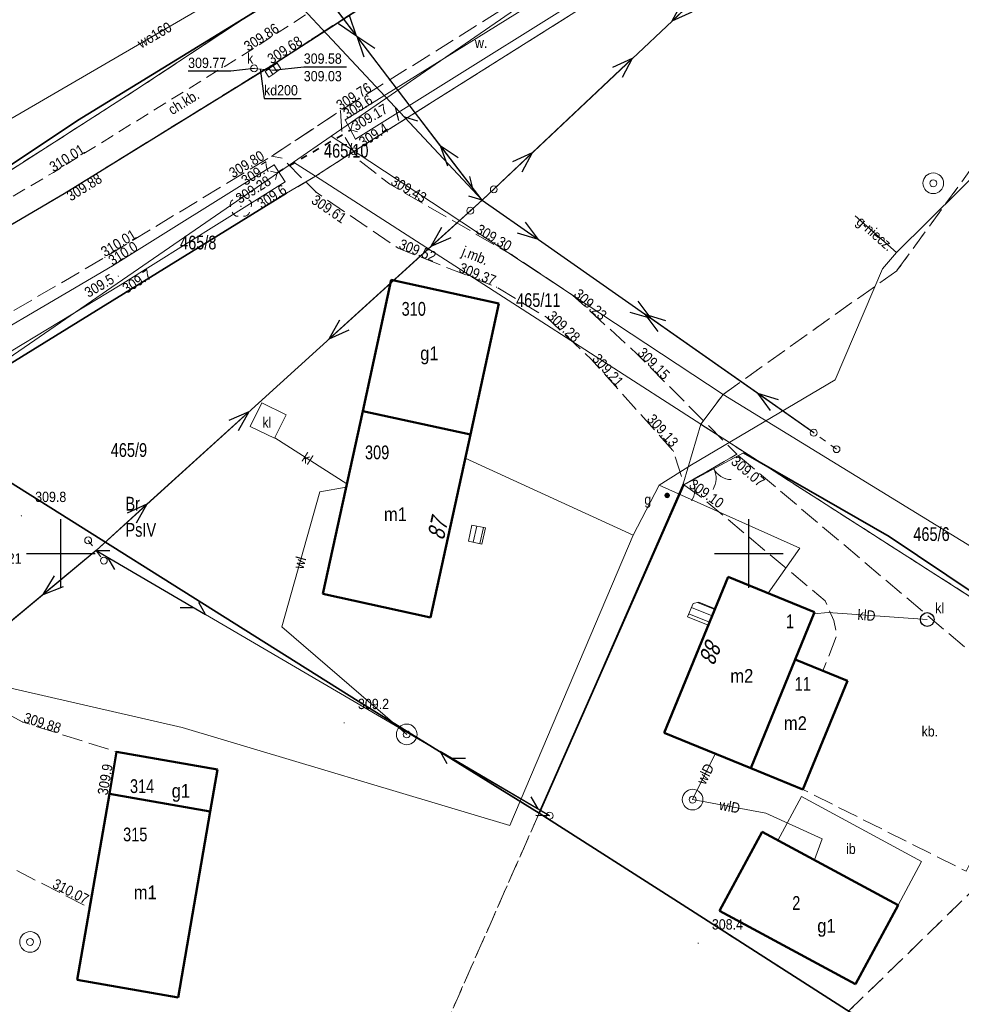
# Model space of a CAD drawing. Header units: metres. Extents: x 7523615 to 7533948, y 5492686 to 5502120.
# Tile 231 of 256: x 7531597 to 7531665, y 5497367 to 5497439. Entities that reach past the tile are written whole.
import ezdxf
from ezdxf.enums import TextEntityAlignment as Align

# ---------------------------------------------------------------- set-up
doc = ezdxf.new("R2010")
doc.units = ezdxf.units.M
for name, pattern in [('1.0_0.5', [1.5, 1, -0.5]), ('1.5_0.5', [2, 1.5, -0.5]), ('219-500', [0]), ('egkk-500', [2, 1.5, -0.5]), ('egug-500', [1, 0.5, -0.5]), ('otkz_500', [1, 0.5, -0.5]), ('otob_500', [0]), ('otof_500', [0]), ('suep_nn_500', [0]), ('supp_500', [1, 0.5, -0.5]), ('sutp_500', [0])]:
    doc.linetypes.add(name, pattern=pattern)
doc.layers.get('0').update_dxf_attribs({"color": 2, "lineweight": 5})
doc.styles.get("Standard").update_dxf_attribs({"font": 'Working1250', "width": 0.75})
doc.linetypes.add('902-500', pattern='A,3.75,0,[1,ksztalty.shx,S=0.5,R=0,X=0,Y=0],3.75', length=7.5)

# ---------------------------------------------------------------- blocks, each defined once
blk = doc.blocks.new('203')
at = {"linetype": 'Continuous', "lineweight": 0}
h = blk.add_hatch(color=0, dxfattribs=at)
edge = h.paths.add_edge_path()
edge.add_arc((0, 0), 0.045, 0, 360)
blk = doc.blocks.new('202')
at = {"color": 0, "linetype": 'Continuous', "lineweight": 0}
blk.add_circle((0, 0), 0.25, dxfattribs=at)
blk = doc.blocks.new('PW01')
at = {"linetype": 'Continuous', "lineweight": 13}
h = blk.add_hatch(color=0, dxfattribs=at)
edge = h.paths.add_edge_path()
edge.add_arc((0, 0), 0.045, 0, 360)
blk = doc.blocks.new('US13')
at = {"color": 0, "linetype": 'Continuous', "lineweight": 13}
for radius in [0.75, 0.25]:
    blk.add_circle((0, 0), radius, dxfattribs=at)
blk = doc.blocks.new('OP021')
at = {"linetype": 'Continuous', "lineweight": 13}
h = blk.add_hatch(color=0, dxfattribs=at)
edge = h.paths.add_edge_path()
edge.add_arc((0, 0), 0.05, 0, 360)
at = {"color": 0, "linetype": 'Continuous', "lineweight": 13}
for centre, start, end in [((0, 0.4), 49.272, 130.728), ((-0.38, 0.124), 121.308, 202.548), ((0.38, 0.124), 337.452, 58.692), ((-0.235, -0.324), 193.221, 274.871), ((0.235, -0.324), 265.129, 346.779)]:
    blk.add_arc(centre, 0.4, start, end, dxfattribs=at)
blk = doc.blocks.new('US05')
at = {"color": 0, "linetype": 'Continuous', "lineweight": 13}
for p, q in [((-0.525, -0.25), (-0.525, 0.25)), ((-0.525, 0.25), (-0.175, 0.25)), ((-0.175, -0.25), (-0.175, 0.25)), ((-0.175, 0.25), (0.175, 0.25)), ((0.175, -0.25), (0.175, 0.25)), ((0.175, 0.25), (0.525, 0.25)), ((0.525, -0.25), (0.525, 0.25)), ((-0.525, -0.25), (-0.175, -0.25)), ((-0.175, -0.25), (0.175, -0.25)), ((0.175, -0.25), (0.525, -0.25))]:
    blk.add_line(p, q, dxfattribs=at)
blk = doc.blocks.new('US15')
at = {"color": 0, "linetype": 'Continuous', "lineweight": 13}
blk.add_circle((0, 0), 0.25, dxfattribs=at)
blk = doc.blocks.new('US25')
at = {"linetype": 'Continuous', "lineweight": 0}
h = blk.add_hatch(color=0, dxfattribs=at)
edge = h.paths.add_edge_path()
edge.add_arc((0, 0), 0.2, 0, 360)
blk = doc.blocks.new('SUKM')
at = {"color": 0, "linetype": 'Continuous'}
blk.add_circle((0, 0), 0.5, dxfattribs=at)
blk = doc.blocks.new('SUTP')
at = {"color": 0, "linetype": 'Continuous'}
for p, q in [((0, 0), (0.866, 0.5)), ((0, 0), (9.232, 0)), ((1.866, -0.5), (1, 0)), ((7.366, -0.5), (8.232, 0)), ((9.232, 0), (8.366, 0.5))]:
    blk.add_line(p, q, dxfattribs=at)
blk = doc.blocks.new('SM05')
at = {"color": 0, "linetype": 'Continuous', "lineweight": 13}
blk.add_circle((0, 0), 0.25, dxfattribs=at)
blk = doc.blocks.new('SUEP1')
at = {"color": 0, "linetype": 'Continuous'}
for p, q in [((0, 0), (5, 0)), ((5, 0), (3.5, 0.5)), ((5, 0), (3.5, -0.5)), ((5, 0), (15, 0)), ((15, 0), (13.5, 0.5)), ((15, 0), (13.5, -0.5))]:
    blk.add_line(p, q, dxfattribs=at)
blk = doc.blocks.new('OK04')
at = {"color": 0, "linetype": 'Continuous', "lineweight": 0}
blk.add_arc((1.5, 0.001), 1.5, 120, 180, dxfattribs=at)
blk = doc.blocks.new('IB05')
at = {"color": 0, "linetype": 'Continuous', "lineweight": 13}
for q in [(0.354, 0.354), (0.354, -0.354)]:
    blk.add_line((0, 0), q, dxfattribs=at)
blk = doc.blocks.new('OK02')
at = {"color": 0, "linetype": 'Continuous', "lineweight": 0}
for centre, start, end in [((-1.5, 0), 0, 60), ((1.5, 0), 120, 180)]:
    blk.add_arc(centre, 1.5, start, end, dxfattribs=at)
blk = doc.blocks.new('RAMKA500K')
at = {"color": 0}
for p, q in [((0, 147.5), (0, 152.5)), ((50, 147.5), (50, 152.5)), ((400, 147.5), (400, 152.5)), ((0, 150), (2.5, 150)), ((47.5, 150), (52.5, 150)), ((397.5, 150), (400, 150))]:
    blk.add_line(p, q, dxfattribs=at)

msp = doc.modelspace()

# ---------------------------------------------------------------- linework, layer by layer
at = {"layer": '217-kontur klasyfikacyjny', "color": 7, "linetype": 'egkk-500', "lineweight": 18, "flags": 128}
for points in [[(7531657.31, 5497451.93), (7531621.31, 5497429.23)], [(7531660.76, 5497420.56), (7531678.56, 5497444.97)], [(7531605.45, 5497433.69), (7531619.86, 5497443.23)], [(7531590.54, 5497424.14), (7531605.45, 5497433.69)], [(7531621.31, 5497429.23), (7531618.5, 5497427.42)], [(7531618.5, 5497427.42), (7531616.39, 5497426.18)], [(7531616.39, 5497426.18), (7531589.39, 5497409.53)], [(7531648.12, 5497411.56), (7531660.76, 5497420.56)], [(7531646.51, 5497409.39), (7531648.12, 5497411.56)], [(7531674.77, 5497391.29), (7531646.51, 5497409.39)], [(7531634.76, 5497381.13), (7531619.71, 5497347.02)], [(7531645.14, 5497374.48), (7531634.76, 5497381.13)], [(7531657.24, 5497366.73), (7531669.6, 5497378.76)], [(7531657.24, 5497366.73), (7531645.14, 5497374.48)]]:
    msp.add_lwpolyline(points, dxfattribs=at)
at = {"layer": '218-kontur użytku gruntowego', "color": 7, "linetype": 'egug-500', "lineweight": 18, "flags": 128}
for points in [[(7531657.31, 5497451.93), (7531621.31, 5497429.23)], [(7531660.76, 5497420.56), (7531678.56, 5497444.97)], [(7531605.45, 5497433.69), (7531619.86, 5497443.23)], [(7531590.54, 5497424.14), (7531605.45, 5497433.69)], [(7531621.31, 5497429.23), (7531618.5, 5497427.42)], [(7531618.5, 5497427.42), (7531616.39, 5497426.18)], [(7531616.39, 5497426.18), (7531589.39, 5497409.53)], [(7531648.12, 5497411.56), (7531660.76, 5497420.56)], [(7531646.51, 5497409.39), (7531648.12, 5497411.56)], [(7531674.77, 5497391.29), (7531646.51, 5497409.39)], [(7531619.71, 5497347.02), (7531634.76, 5497381.13)], [(7531634.76, 5497381.13), (7531645.14, 5497374.48)], [(7531657.24, 5497366.73), (7531669.6, 5497378.76)], [(7531645.14, 5497374.48), (7531657.24, 5497366.73)]]:
    msp.add_lwpolyline(points, dxfattribs=at)
at = {"layer": '219-działka ewidencyjna', "color": 3, "linetype": '219-500', "lineweight": 18, "flags": 128}
for points in [[(7531619.64, 5497430.34), (7531657.2, 5497456.24)], [(7531621.31, 5497429.23), (7531657.31, 5497451.93)], [(7531619.86, 5497443.23), (7531605.45, 5497433.69)], [(7531590.54, 5497424.14), (7531605.45, 5497433.69)], [(7531616.9, 5497428.44), (7531619.64, 5497430.34)], [(7531619.64, 5497430.34), (7531621.31, 5497429.23)], [(7531618.5, 5497427.42), (7531621.31, 5497429.23)], [(7531621.31, 5497429.23), (7531648.12, 5497411.56)], [(7531616.9, 5497428.44), (7531589.39, 5497409.53)], [(7531616.9, 5497428.44), (7531618.5, 5497427.42)], [(7531618.5, 5497427.42), (7531616.39, 5497426.18)], [(7531618.5, 5497427.42), (7531646.51, 5497409.39)], [(7531589.39, 5497409.53), (7531616.39, 5497426.18)], [(7531646.51, 5497409.39), (7531648.12, 5497411.56)], [(7531648.12, 5497411.56), (7531676.2, 5497394.33)], [(7531589.39, 5497409.53), (7531621.61, 5497389.27)], [(7531646.51, 5497409.39), (7531645.24, 5497405.13)], [(7531646.51, 5497409.39), (7531674.77, 5497391.29)], [(7531634.76, 5497381.13), (7531645.24, 5497405.13)], [(7531621.61, 5497389.27), (7531634.76, 5497381.13)], [(7531634.76, 5497381.13), (7531645.14, 5497374.48)], [(7531645.14, 5497374.48), (7531667.41, 5497360.23)]]:
    msp.add_lwpolyline(points, dxfattribs=at)
at = {"layer": '312-budynek ewidencyjny', "color": 7, "linetype": 'CONTINUOUS', "lineweight": 50, "flags": 128}
for points in [[(7531621.94, 5497410.34), (7531624.01, 5497419.88)], [(7531624.01, 5497419.88), (7531631.83, 5497418.18)], [(7531631.83, 5497418.18), (7531629.76, 5497408.64)], [(7531619.04, 5497397.07), (7531621.94, 5497410.34)], [(7531621.94, 5497410.34), (7531629.76, 5497408.64)], [(7531629.76, 5497408.64), (7531626.85, 5497395.35)], [(7531643.85, 5497386.97), (7531648.49, 5497398.3)], [(7531648.49, 5497398.3), (7531654.78, 5497395.73)], [(7531626.85, 5497395.35), (7531619.04, 5497397.07)], [(7531654.78, 5497395.73), (7531653.37, 5497392.29)], [(7531653.37, 5497392.29), (7531650.14, 5497384.4)], [(7531653.37, 5497392.29), (7531657.16, 5497390.74)], [(7531657.16, 5497390.74), (7531653.93, 5497382.85)], [(7531650.14, 5497384.4), (7531643.85, 5497386.97)], [(7531603.52, 5497382.53), (7531604.04, 5497385.58)], [(7531604.04, 5497385.58), (7531611.38, 5497384.31)], [(7531611.38, 5497384.31), (7531610.85, 5497381.26)], [(7531653.93, 5497382.85), (7531650.14, 5497384.4)], [(7531601.18, 5497369.01), (7531603.52, 5497382.53)], [(7531610.85, 5497381.26), (7531603.52, 5497382.53)], [(7531610.85, 5497381.26), (7531608.51, 5497367.74)], [(7531647.87, 5497374.02), (7531650.97, 5497379.77)], [(7531650.97, 5497379.77), (7531660.84, 5497374.45)], [(7531660.84, 5497374.45), (7531657.74, 5497368.7)], [(7531657.74, 5497368.7), (7531647.87, 5497374.02)], [(7531608.51, 5497367.74), (7531601.18, 5497369.01)]]:
    msp.add_lwpolyline(points, dxfattribs=at)
at = {"layer": '352-schody', "color": 7, "linetype": 'CONTINUOUS', "lineweight": 18, "flags": 128}
for points in [[(7531629.87, 5497402.07), (7531630.85, 5497401.86), (7531630.59, 5497400.69), (7531629.62, 5497400.9)], [(7531629.87, 5497402.07), (7531630.85, 5497401.86), (7531630.59, 5497400.69), (7531629.62, 5497400.9)], [(7531645.55, 5497395.4), (7531645.95, 5497396.36), (7531646.36, 5497396.47), (7531647.54, 5497395.99), (7531647.05, 5497394.78)], [(7531645.55, 5497395.4), (7531645.95, 5497396.36), (7531646.36, 5497396.47), (7531647.54, 5497395.99), (7531647.05, 5497394.78)]]:
    msp.add_lwpolyline(points, close=True, dxfattribs=at)
for points in [[(7531629.959, 5497400.827), (7531630.218, 5497401.995)], [(7531630.448, 5497400.721), (7531630.707, 5497401.891)], [(7531647.519, 5497395.939), (7531646.268, 5497396.445)], [(7531647.332, 5497395.475), (7531645.834, 5497396.082)], [(7531647.144, 5497395.012), (7531645.642, 5497395.62)]]:
    msp.add_lwpolyline(points, dxfattribs=at)
at = {"layer": 'brama', "color": 7, "linetype": 'otob_500', "lineweight": 18, "flags": 128}
msp.add_lwpolyline([(7531649.6, 5497407.32), (7531645.28, 5497405)], dxfattribs=at)
at = {"layer": 'chodnik', "color": 7, "linetype": '1.0_0.5', "lineweight": 18, "flags": 128}
msp.add_lwpolyline([(7531780.26, 5497668.07), (7531781.61, 5497666.88), (7531771.8, 5497646.41), (7531769.28, 5497641.71), (7531762.14, 5497628.17), (7531754.8, 5497613.41), (7531747.63, 5497597.32), (7531743.61, 5497587.61), (7531739.06, 5497575.89), (7531730.31, 5497555.09), (7531726.82, 5497547.77), (7531719.64, 5497532.88), (7531714.15, 5497521.87), (7531709.13, 5497512.24), (7531703.43, 5497503.43), (7531697.82, 5497495.7), (7531691.54, 5497488.11), (7531685.3, 5497482), (7531676.33, 5497474.69), (7531666.46, 5497467.83), (7531656.96, 5497461.85), (7531638.56, 5497450.48), (7531615.22, 5497435.43), (7531600.24, 5497426.16), (7531587.77, 5497418.84), (7531572.09, 5497409.96), (7531568.62, 5497407.88), (7531563.24, 5497403.98), (7531559.21, 5497400.43), (7531554.18, 5497395.55), (7531553.77, 5497395.46), (7531553.24, 5497395.43), (7531552.27, 5497395.99), (7531558.32, 5497401.93), (7531563.09, 5497406.09), (7531567.13, 5497409.02), (7531571.41, 5497411.6), (7531587.71, 5497420.81), (7531591.76, 5497423.13), (7531599.46, 5497427.7), (7531613.61, 5497436.46), (7531637.16, 5497451.63), (7531646.15, 5497457.2), (7531655.99, 5497463.29), (7531665.32, 5497469.16), (7531675.04, 5497476.03), (7531684.08, 5497483.22), (7531690.3, 5497489.36), (7531696.42, 5497496.72), (7531701.99, 5497504.33), (7531707.57, 5497512.94), (7531712.66, 5497522.72), (7531718.04, 5497533.62), (7531725.25, 5497548.49), (7531728.49, 5497555.23), (7531730.58, 5497559.98), (7531733.34, 5497566.39), (7531737.45, 5497576.54), (7531741.95, 5497588.1), (7531742.44, 5497589.29), (7531743.53, 5497591.96), (7531745.88, 5497597.7), (7531753.22, 5497614.12), (7531760.48, 5497628.8), (7531766.96, 5497641.04), (7531770.19, 5497647.05)], close=True, dxfattribs=at)
at = {"layer": 'furtka', "color": 7, "linetype": 'otof_500', "lineweight": 18, "flags": 128}
msp.add_lwpolyline([(7531645.92, 5497405.32), (7531645.28, 5497405)], dxfattribs=at)
at = {"layer": 'inna budowla', "color": 7, "linetype": 'CONTINUOUS', "lineweight": 18, "flags": 128}
msp.add_lwpolyline([(7531652.11, 5497379.15), (7531653.82, 5497382.33), (7531662.55, 5497377.62), (7531660.84, 5497374.45)], close=True, dxfattribs=at)
at = {"layer": 'jezdnia', "color": 7, "linetype": '1.5_0.5', "lineweight": 18, "flags": 128}
for points in [[(7531477.36, 5497316.61), (7531508.18, 5497339.94), (7531517.07, 5497348.56), (7531525.34, 5497359.49), (7531554.18, 5497395.55), (7531559.21, 5497400.43), (7531563.24, 5497403.98), (7531568.62, 5497407.88), (7531572.09, 5497409.96), (7531587.77, 5497418.84), (7531600.24, 5497426.16), (7531615.22, 5497435.43), (7531638.56, 5497450.48), (7531656.96, 5497461.85), (7531666.46, 5497467.83), (7531676.33, 5497474.69), (7531685.3, 5497482), (7531691.54, 5497488.11), (7531697.82, 5497495.7), (7531703.43, 5497503.43), (7531709.13, 5497512.24), (7531714.15, 5497521.87), (7531719.64, 5497532.88), (7531726.82, 5497547.77), (7531730.31, 5497555.09), (7531739.06, 5497575.89), (7531743.61, 5497587.61), (7531747.63, 5497597.32), (7531754.8, 5497613.41), (7531762.14, 5497628.17), (7531769.28, 5497641.71), (7531771.8, 5497646.41), (7531781.61, 5497666.88), (7531780.26, 5497668.07), (7531780.05, 5497668.33), (7531779.06, 5497669.35), (7531777.94, 5497669.91), (7531776.22, 5497670.29), (7531755.91, 5497675.18), (7531741.29, 5497678.22), (7531733.71, 5497679.94), (7531719.56, 5497682.7), (7531698.15, 5497687.14), (7531676.61, 5497691.42), (7531664.54, 5497694), (7531653.97, 5497695.82), (7531648.02, 5497695.98), (7531646.96, 5497695.65), (7531646.51, 5497695.23), (7531646.09, 5497694.78), (7531647.66, 5497702.72), (7531648.08, 5497701.58), (7531649.07, 5497700.68), (7531654.4, 5497698.69), (7531664.86, 5497696.48), (7531676.74, 5497694.02), (7531698.77, 5497689.58), (7531719.55, 5497685.31), (7531734.74, 5497682.37), (7531756.35, 5497677.67), (7531777.16, 5497672.69), (7531781.62, 5497671.93), (7531781.9, 5497671.91), (7531783.75, 5497671.72), (7531789.98, 5497685.72), (7531794.51, 5497696.08), (7531800.72, 5497711.87), (7531807.32, 5497731.24), (7531812.96, 5497727.59), (7531810.43, 5497722.28), (7531799.71, 5497694.61), (7531794.97, 5497683.67), (7531789.9, 5497672.38), (7531786.92, 5497665.45), (7531783.95, 5497658.76), (7531779.87, 5497649.92), (7531780.27, 5497647.9), (7531781.24, 5497645.36), (7531782.16, 5497644.09), (7531783.53, 5497642.9), (7531786.38, 5497641.62), (7531797.64, 5497637.84), (7531811.68, 5497633.31), (7531832.15, 5497626.61), (7531852.36, 5497619.49), (7531853.84, 5497617.32), (7531853.31, 5497616.06), (7531850.07, 5497617.23), (7531835.71, 5497622.27), (7531826.81, 5497625.26), (7531810.68, 5497630.56), (7531803.08, 5497633.03), (7531797.07, 5497634.99), (7531785.88, 5497638.7), (7531780.91, 5497640.13), (7531778.51, 5497640.64), (7531776.38, 5497640.4), (7531774.82, 5497639.57), (7531774.25, 5497638.85), (7531767.52, 5497626.17), (7531759.77, 5497610.53), (7531759.51, 5497609.87), (7531756.95, 5497604.47), (7531753.07, 5497595.56), (7531744.47, 5497574.18), (7531735.28, 5497552.86), (7531733.75, 5497549.3), (7531732.15, 5497545.58), (7531724.9, 5497530.68), (7531721.82, 5497524.21), (7531720.32, 5497521.23), (7531719.35, 5497519.63), (7531714.28, 5497509.88), (7531708.7, 5497500.57), (7531702.29, 5497492.04), (7531695.98, 5497484.75), (7531689.08, 5497477.94), (7531684.02, 5497473.55), (7531678.17, 5497469.07), (7531670.03, 5497463.27), (7531660.56, 5497457.25), (7531642.1, 5497445.81), (7531620.31, 5497432.18), (7531615.32, 5497428.88), (7531603.2, 5497421.53), (7531589.67, 5497413.61), (7531579.65, 5497407.86), (7531574.75, 5497405.05), (7531566.85, 5497399.95), (7531559.51, 5497393.39), (7531554.27, 5497387.31), (7531551.99, 5497384.55), (7531548.78, 5497380.67), (7531548.33, 5497380.13), (7531536.38, 5497365.11), (7531524.78, 5497350.72), (7531516.51, 5497341.6), (7531508.59, 5497334.31), (7531502.01, 5497329.23), (7531498.63, 5497326.68), (7531480.08, 5497313.29)], [(7531615.32, 5497428.88), (7531620.31, 5497432.18), (7531620.42, 5497430.64), (7531621.67, 5497428.58), (7531623.9, 5497426.84), (7531632.81, 5497421.69), (7531637.21, 5497418.76), (7531641.85, 5497414.52), (7531649.13, 5497407.21), (7531645.28, 5497405), (7531644.52, 5497407.44), (7531638.56, 5497414.11), (7531635.28, 5497417.17), (7531631.66, 5497419.36), (7531624.5, 5497422.19), (7531618.54, 5497426.25), (7531616.08, 5497428.74)], [(7531574.75, 5497405.05), (7531579.65, 5497407.86), (7531580.69, 5497405.36), (7531583.14, 5497401.1), (7531584.87, 5497398.43), (7531586.87, 5497395.78), (7531589.44, 5497393.05), (7531592.15, 5497390.85), (7531594.98, 5497388.97), (7531597.23, 5497387.75), (7531604.04, 5497385.58), (7531603.52, 5497382.53), (7531602.04, 5497374.26), (7531594.61, 5497378.08), (7531586.12, 5497382.45), (7531585.28, 5497382.79), (7531586.51, 5497385.49), (7531586.61, 5497385.94), (7531586.48, 5497386.95), (7531585.92, 5497388.33), (7531584.91, 5497390.09), (7531575.93, 5497403.29), (7531575.16, 5497404.54)]]:
    msp.add_lwpolyline(points, close=True, dxfattribs=at)
at = {"layer": 'krawężnik', "color": 7, "linetype": 'CONTINUOUS', "lineweight": 25, "flags": 128}
msp.add_lwpolyline([(7531551.85, 5497396.31), (7531552.27, 5497395.99), (7531553.24, 5497395.43), (7531553.77, 5497395.46), (7531554.18, 5497395.55), (7531559.21, 5497400.43), (7531563.24, 5497403.98), (7531568.62, 5497407.88), (7531572.09, 5497409.96), (7531587.77, 5497418.84), (7531600.24, 5497426.16), (7531615.22, 5497435.43), (7531638.56, 5497450.48)], dxfattribs=at)
at = {"layer": 'obszar utwardzony', "color": 7, "linetype": '1.5_0.5', "lineweight": 18, "flags": 128}
msp.add_lwpolyline([(7531646.42, 5497404.19), (7531645.28, 5497405), (7531649.13, 5497407.21), (7531669.28, 5497390.16), (7531670.95, 5497387.14), (7531665.78, 5497376.91), (7531653.93, 5497382.85), (7531657.16, 5497390.74), (7531655.38, 5497391.47), (7531656.4, 5497394.07), (7531656.18, 5497395.13), (7531655.55, 5497396.56)], close=True, dxfattribs=at)
at = {"layer": 'ogrodzenie trwałe', "color": 7, "linetype": '902-500', "lineweight": 35, "flags": 128}
for points in [[(7531590.26, 5497424.17), (7531601.2, 5497431.48), (7531620.12, 5497443.09)], [(7531616.39, 5497426.18), (7531589.39, 5497409.53), (7531621.61, 5497389.27), (7531634.76, 5497381.13)], [(7531649.6, 5497407.32), (7531660.19, 5497401.23), (7531674.82, 5497391.43), (7531670.16, 5497378.78)], [(7531645.28, 5497405), (7531634.76, 5497381.13)], [(7531634.76, 5497381.13), (7531645.14, 5497374.48), (7531667.41, 5497360.23)]]:
    msp.add_lwpolyline(points, dxfattribs=at)
at = {"layer": 'osadnik  szambo', "color": 7, "linetype": 'CONTINUOUS', "lineweight": 18, "flags": 128}
msp.add_lwpolyline([(7531616.36, 5497410.07), (7531615.53, 5497408.37), (7531613.76, 5497409.24), (7531614.59, 5497410.94)], close=True, dxfattribs=at)
at = {"layer": 'przepust', "color": 7, "linetype": 'otkz_500', "lineweight": 35, "flags": 128}
msp.add_lwpolyline([(7531615.72, 5497427.67), (7531621.07, 5497430.78)], dxfattribs=at)
at = {"layer": 'przewód elektroenergetyczny niskiego napięcia', "color": 1, "linetype": 'suep_nn_500', "lineweight": 18, "flags": 128}
for points in [[(7531630.61, 5497425.69), (7531612.38, 5497449.52)], [(7531630.61, 5497425.69), (7531655.35, 5497449)], [(7531655.35, 5497449), (7531630.61, 5497425.69)], [(7531602.55, 5497400.22), (7531630.61, 5497425.69)], [(7531630.61, 5497425.69), (7531654.71, 5497408.78)], [(7531583.58, 5497384.43), (7531602.55, 5497400.22)]]:
    msp.add_lwpolyline(points, dxfattribs=at)
at = {"layer": 'przewód gazowy', "color": 7, "linetype": 'CONTINUOUS', "lineweight": 18, "flags": 128}
for points in [[(7531672.34, 5497433.35), (7531660.73, 5497421.88), (7531659.72, 5497420.7), (7531656.28, 5497412.63), (7531645.82, 5497406.44), (7531643.48, 5497404.97), (7531641.58, 5497401.33), (7531632.62, 5497380.22), (7531608.81, 5497387.36), (7531589.17, 5497391.85), (7531579.4, 5497395), (7531578.79, 5497395.15), (7531573.12, 5497396.21), (7531563.54, 5497388.02), (7531555.93, 5497379.81), (7531551.79, 5497375.71), (7531542.97, 5497362.49), (7531537.42, 5497354.52), (7531532.6, 5497347.83), (7531524.62, 5497339.32), (7531516.02, 5497332.25), (7531501.52, 5497320), (7531493.93, 5497311.28), (7531480.34, 5497290.03)], [(7531657.72, 5497424.53), (7531660.73, 5497421.88)], [(7531629.38, 5497406.92), (7531641.58, 5497401.33)], [(7531643.48, 5497404.97), (7531653.7, 5497400.38), (7531651.39, 5497397.12)]]:
    msp.add_lwpolyline(points, dxfattribs=at)
at = {"layer": 'przewód kanalizacyjny', "color": 7, "linetype": 'CONTINUOUS', "lineweight": 18, "flags": 128}
for points in [[(7531614.04, 5497435.26), (7531615.41, 5497435.13)], [(7531615.55, 5497408.41), (7531620.79, 5497405.06)], [(7531662.96, 5497395.2), (7531655.77, 5497395.71), (7531654.73, 5497395.62)]]:
    msp.add_lwpolyline(points, dxfattribs=at)
at = {"layer": 'przewód kanalizacyjny-Atr1', "color": 7, "flags": 128}
msp.add_lwpolyline([(7531614.49, 5497435.22), (7531614.76, 5497433.06), (7531617.467, 5497433.06)], dxfattribs=at)
at = {"layer": 'przewód telekomunikacyjny napowietrzny', "color": 30, "linetype": 'sutp_500', "lineweight": 18, "flags": 128}
for points in [[(7531606.31, 5497451.67), (7531630.61, 5497425.69)], [(7531635.52, 5497380.94), (7531602.55, 5497400.22)]]:
    msp.add_lwpolyline(points, dxfattribs=at)
at = {"layer": 'przewód wodociągowy', "color": 7, "linetype": 'CONTINUOUS', "lineweight": 18, "flags": 128}
for points in [[(7531391.81, 5497364.47), (7531432.84, 5497333.43), (7531452.99, 5497318.69), (7531460.05, 5497314.17), (7531461.71, 5497312.88), (7531462.05, 5497313.11), (7531470.22, 5497320.66), (7531500.71, 5497355.19), (7531511.98, 5497363.57), (7531553.81, 5497403.03), (7531581.63, 5497423.04), (7531631.27, 5497451.91)], [(7531625.13, 5497386.85), (7531616.05, 5497394.67), (7531618.81, 5497404.47), (7531620.74, 5497404.83)], [(7531647.56, 5497385.45), (7531645.91, 5497382.11)], [(7531645.91, 5497382.11), (7531651.23, 5497381.12), (7531655.33, 5497379.27), (7531654.76, 5497377.73)]]:
    msp.add_lwpolyline(points, dxfattribs=at)
at = {"layer": 'rzędna-Atr2', "color": 7, "flags": 128}
for points in [[(7531614.04, 5497435.26), (7531612.36, 5497435.05), (7531609.246, 5497435.05)], [(7531615.41, 5497435.13), (7531617.65, 5497435.36), (7531620.759, 5497435.36)]]:
    msp.add_lwpolyline(points, dxfattribs=at)
at = {"layer": 'rów przydrożny (poligon)', "color": 7, "linetype": 'CONTINUOUS', "lineweight": 18, "flags": 128}
for points in [[(7531620.66, 5497431.52), (7531642.7, 5497445.22), (7531655.59, 5497453.3), (7531656.53, 5497451.78), (7531643.42, 5497443.9), (7531621.41, 5497430.12)], [(7531580.09, 5497407.57), (7531590.28, 5497413), (7531603.75, 5497420.9), (7531615.5, 5497428.25), (7531616.29, 5497427.02), (7531604.31, 5497419.5), (7531591.09, 5497411.5), (7531580.51, 5497406.24)]]:
    msp.add_lwpolyline(points, close=True, dxfattribs=at)
at = {"layer": 'słup przewodów napowietrznych', "color": 7, "linetype": 'supp_500', "lineweight": 18, "flags": 128}
for points in [[(7531629.75, 5497424.91), (7531631.46, 5497426.46)], [(7531656.37, 5497407.58), (7531654.71, 5497408.78)], [(7531601.98, 5497400.95), (7531603.12, 5497399.48)]]:
    msp.add_lwpolyline(points, dxfattribs=at)

# ---------------------------------------------------------------- block references
at = {"layer": '202-punkt graniczny', "color": 7, "linetype": 'CONTINUOUS', "lineweight": 18}
msp.add_blockref('202', (7531621.31, 5497429.23), dxfattribs=at)
at = {"layer": '203-punkt graniczny', "color": 3, "linetype": 'CONTINUOUS', "lineweight": 18}
for p in [(7531605.45, 5497433.69), (7531619.64, 5497430.34), (7531616.9, 5497428.44), (7531618.5, 5497427.42), (7531616.39, 5497426.18), (7531648.12, 5497411.56), (7531646.51, 5497409.39), (7531645.24, 5497405.13), (7531621.61, 5497389.27), (7531634.76, 5497381.13), (7531645.14, 5497374.48)]:
    msp.add_blockref('203', p, dxfattribs=at)
at = {"layer": 'brama', "color": 7, "linetype": 'CONTINUOUS', "lineweight": 18, "rotation": 208.237}
msp.add_blockref('OK02', (7531647.44, 5497406.16), dxfattribs=at)
at = {"layer": 'drzewo liściaste', "color": 7, "linetype": 'CONTINUOUS', "lineweight": 18}
msp.add_blockref('OP021', (7531613.08, 5497425.23), dxfattribs=at)
at = {"layer": 'furtka', "color": 7, "linetype": 'CONTINUOUS', "lineweight": 18, "rotation": 206.565}
msp.add_blockref('OK04', (7531645.92, 5497405.32), dxfattribs=at)
at = {"layer": 'gazowe urządzenie techniczne', "color": 7, "linetype": 'CONTINUOUS', "lineweight": 18}
msp.add_blockref('US25', (7531644.06, 5497404.22), dxfattribs=at)
at = {"layer": 'kratka ściekowa', "color": 7, "linetype": 'CONTINUOUS', "lineweight": 18, "rotation": 34.136}
msp.add_blockref('US05', (7531615.41, 5497435.13), dxfattribs=at)
at = {"layer": 'osadnik  szambo', "color": 7, "linetype": 'CONTINUOUS', "lineweight": 18}
msp.add_blockref('SUKM', (7531662.96, 5497395.2), dxfattribs=at)
at = {"layer": 'pikieta naturalna', "color": 7, "linetype": 'CONTINUOUS', "lineweight": 13}
for p in [(7531620.66, 5497431.52), (7531621.41, 5497430.12), (7531615.5, 5497428.25), (7531616.29, 5497427.02), (7531603.75, 5497420.9), (7531604.17, 5497420.16), (7531604.31, 5497419.5), (7531597.13, 5497402.74), (7531620.59, 5497387.69), (7531604.02, 5497385.61), (7531646.31, 5497371.67)]:
    msp.add_blockref('PW01', p, dxfattribs=at)
at = {"layer": 'pikieta sztuczna', "color": 7, "linetype": 'CONTINUOUS', "lineweight": 13}
for p in [(7531613.61, 5497436.46), (7531615.22, 5497435.43), (7531620.31, 5497432.18), (7531621.07, 5497430.78), (7531615.32, 5497428.88), (7531599.46, 5497427.7), (7531615.72, 5497427.67), (7531623.9, 5497426.84), (7531600.24, 5497426.16), (7531618.54, 5497426.25), (7531624.5, 5497422.19), (7531603.2, 5497421.53), (7531632.81, 5497421.69), (7531631.66, 5497419.36), (7531637.21, 5497418.76), (7531635.28, 5497417.17), (7531641.85, 5497414.52), (7531638.56, 5497414.11), (7531644.52, 5497407.44), (7531649.13, 5497407.21), (7531645.28, 5497405), (7531597.23, 5497387.75), (7531602.04, 5497374.26)]:
    msp.add_blockref('PW01', p, dxfattribs=at)
at = {"layer": 'przepust', "color": 7, "linetype": 'CONTINUOUS', "lineweight": 35}
for p, rotation in [((7531621.07, 5497430.78), 390.17), ((7531615.72, 5497427.67), 210.17)]:
    msp.add_blockref('IB05', p, dxfattribs=dict(at, rotation=rotation))
at = {"layer": 'przewód elektroenergetyczny niskiego napięcia', "color": 1, "linetype": 'CONTINUOUS', "lineweight": 18}
for p, rotation in [((7531612.38, 5497449.52), 307.416), ((7531655.35, 5497449), 223.295), ((7531630.61, 5497425.69), 127.416), ((7531630.61, 5497425.69), 43.295), ((7531630.61, 5497425.69), 222.23), ((7531630.61, 5497425.69), 324.944), ((7531654.71, 5497408.78), 144.944), ((7531602.55, 5497400.22), 42.23), ((7531602.55, 5497400.22), 219.773)]:
    msp.add_blockref('SUEP1', p, dxfattribs=dict(at, rotation=rotation))
at = {"layer": 'przewód telekomunikacyjny napowietrzny', "color": 30, "linetype": 'CONTINUOUS', "lineweight": 18}
for p, rotation in [((7531630.61, 5497425.69), 133.086), ((7531602.55, 5497400.22), 329.682), ((7531635.52, 5497380.94), 149.682)]:
    msp.add_blockref('SUTP', p, dxfattribs=dict(at, rotation=rotation))
at = {"layer": 'rzędna', "color": 7, "linetype": 'CONTINUOUS', "lineweight": 18}
for p in [(7531614.04, 5497435.26), (7531615.41, 5497435.13)]:
    msp.add_blockref('PW01', p, dxfattribs=at)
at = {"layer": 'studnia kanalizacyjna', "color": 7, "linetype": 'CONTINUOUS', "lineweight": 18}
msp.add_blockref('US15', (7531614.04, 5497435.26), dxfattribs=at)
at = {"layer": 'studnia zwykła', "color": 7, "linetype": 'CONTINUOUS', "lineweight": 18}
for p in [(7531663.4, 5497426.91), (7531625.13, 5497386.85), (7531645.91, 5497382.11), (7531597.76, 5497371.77)]:
    msp.add_blockref('US13', p, dxfattribs=at)
at = {"layer": 'słup przewodów napowietrznych', "color": 7, "linetype": 'CONTINUOUS', "lineweight": 18}
for name, p in [('SM05', (7531631.46, 5497426.46)), ('SM05', (7531629.75, 5497424.91)), ('SM05', (7531654.71, 5497408.78)), ('SM05', (7531656.37, 5497407.58)), ('SM05', (7531601.98, 5497400.95)), ('SM05', (7531603.12, 5497399.48)), ('US15', (7531635.52, 5497380.94))]:
    msp.add_blockref(name, p, dxfattribs=at)
at = {"layer": 'Wstawianie ramki sekcyjnej z opisem', "color": 7, "linetype": 'CONTINUOUS', "lineweight": 13}
for p in [(7531200, 5497250), (7531600, 5497250)]:
    msp.add_blockref('RAMKA500K', p, dxfattribs=at)

# ---------------------------------------------------------------- texts
at = {"layer": '209-oznaczenie konturu klasyfikacyjnego', "color": 7, "linetype": 'CONTINUOUS', "lineweight": 18, "width": 0.79}
msp.add_text('PsIV', height=1, dxfattribs=at).set_placement((7531604.69, 5497402.22), align=Align.TOP_LEFT)
at = {"layer": '210-oznaczenie konturu użytku gruntowego', "color": 7, "linetype": 'CONTINUOUS', "lineweight": 18, "width": 0.79}
msp.add_text('Br', height=1, dxfattribs=at).set_placement((7531604.69, 5497403.12))
at = {"layer": '211-numer działki ewidencyjnej', "color": 3, "linetype": 'CONTINUOUS', "lineweight": 18, "width": 0.79}
for s, p in [('465/10', (7531619.12, 5497428.77)), ('465/8', (7531608.66, 5497422.1)), ('465/6', (7531661.95, 5497400.91))]:
    msp.add_text(s, height=1, dxfattribs=at).set_placement(p)
for s, p in [('465/11', (7531633.08, 5497418.92)), ('465/9', (7531603.62, 5497408.02))]:
    msp.add_text(s, height=1, dxfattribs=at).set_placement(p, align=Align.TOP_LEFT)
at = {"layer": '238-Punkt adresowy budynku', "color": 7, "linetype": 'CONTINUOUS', "lineweight": 25, "oblique": 15, "width": 0.79}
for s, rotation, p in [('87', 77.544, (7531627.98, 5497401.64)), ('88', -112.271, (7531646.69, 5497393.25))]:
    msp.add_text(s, height=1.25, rotation=rotation, dxfattribs=at).set_placement(p, align=Align.CENTER)
at = {"layer": '312-oznaczenie budynku ewidencyjnego', "color": 7, "linetype": 'CONTINUOUS', "lineweight": 18, "width": 0.79}
for s, p in [('310', (7531624.76, 5497417.28)), ('309', (7531622.1, 5497406.85)), ('1', (7531652.69, 5497394.57)), ('11', (7531653.33, 5497390.02)), ('314', (7531605.02, 5497382.59)), ('315', (7531604.52, 5497379.08)), ('2', (7531653.15, 5497374.1))]:
    msp.add_text(s, height=1, dxfattribs=at).set_placement(p)
at = {"layer": '312-oznaczenie budynku ewidencyjnego-Atr117', "color": 7, "width": 0.9}
for s, p in [('g1', (7531626.78, 5497414.55)), ('m1', (7531624.31, 5497402.85)), ('m2', (7531653.38, 5497387.67)), ('g1', (7531608.72, 5497382.75)), ('m1', (7531606.13, 5497375.37))]:
    msp.add_text(s, height=1, dxfattribs=at).set_placement(p, align=Align.MIDDLE_CENTER)
for s, p in [('m2', (7531648.65, 5497390.6)), ('g1', (7531654.97, 5497372.44))]:
    msp.add_text(s, height=1, dxfattribs=at).set_placement(p)
at = {"layer": 'chodnik-Atr17', "color": 7, "width": 0.9}
msp.add_text('ch.kb.', height=0.75, rotation=31.75, dxfattribs=at).set_placement((7531608.09, 5497431.85))
at = {"layer": 'gazowe urządzenie techniczne-Atr17', "color": 7, "width": 0.9}
msp.add_text('g', height=0.75, dxfattribs=at).set_placement((7531642.4, 5497403.55))
at = {"layer": 'inna budowla-Atr17', "color": 7, "width": 0.9}
msp.add_text('ib', height=0.75, dxfattribs=at).set_placement((7531657.06, 5497378.16))
at = {"layer": 'jezdnia-Atr17', "color": 7, "width": 0.9}
msp.add_text('j.mb.', height=0.75, rotation=338.433, dxfattribs=at).set_placement((7531629.06, 5497421.66))
at = {"layer": 'obszar utwardzony-Atr17', "color": 7, "width": 0.9}
msp.add_text('kb.', height=0.75, dxfattribs=at).set_placement((7531662.55, 5497386.7))
at = {"layer": 'osadnik  szambo-Atr17', "color": 7, "width": 0.9}
for p in [(7531614.64, 5497409.15), (7531663.54, 5497395.66)]:
    msp.add_text('kl', height=0.75, dxfattribs=at).set_placement(p)
at = {"layer": 'pikieta naturalna-Atr2', "color": 7, "width": 0.9}
for s, rotation, p in [('309.6', 31.864, (7531620.82, 5497431.56)), ('309.4', 32.05, (7531621.96, 5497429.5)), ('309.7', 32.027, (7531613.41, 5497426.71)), ('309.6', 32.117, (7531614.57, 5497425.03)), ('310.0', 32.027, (7531603.75, 5497420.9)), ('309.5', 30.391, (7531602, 5497418.57)), ('309.7', 32.117, (7531604.77, 5497418.86)), ('309.9', 80.324, (7531603.39, 5497382.4))]:
    msp.add_text(s, height=0.75, rotation=rotation, dxfattribs=at).set_placement(p)
for s, p in [('309.8', (7531598.13, 5497403.74)), ('309.2', (7531621.59, 5497388.69)), ('308.4', (7531647.31, 5497372.67))]:
    msp.add_text(s, height=0.75, dxfattribs=at).set_placement(p)
at = {"layer": 'pikieta sztuczna-Atr2', "color": 7, "width": 0.9}
for s, rotation, p in [('309.86', 32.788, (7531613.61, 5497436.46)), ('309.68', 32.814, (7531615.31, 5497435.54)), ('309.76', 32.027, (7531620.31, 5497432.18)), ('309.17', 30.17, (7531621.45, 5497430.69)), ('310.01', 31.761, (7531599.46, 5497427.7)), ('309.80', 31.234, (7531612.51, 5497427.26)), ('309.88', 31.75, (7531600.72, 5497425.58)), ('309.28', 32.027, (7531613, 5497425.4)), ('309.43', 329.972, (7531623.9, 5497426.84)), ('309.61', 325.737, (7531618.13, 5497425.51)), ('309.30', 329.972, (7531630.09, 5497423.33)), ('310.01', 31.234, (7531603.2, 5497421.53)), ('309.52', 338.433, (7531624.5, 5497422.19)), ('309.37', 338.433, (7531628.86, 5497420.47)), ('309.23', 317.579, (7531637.21, 5497418.76)), ('309.28', 316.987, (7531635.28, 5497417.17)), ('309.21', 311.782, (7531638.56, 5497414.11)), ('309.15', 314.882, (7531641.85, 5497414.52)), ('309.13', 311.782, (7531642.54, 5497409.72)), ('309.07', 319.763, (7531648.64, 5497406.57)), ('309.10', 324.605, (7531645.58, 5497404.85)), ('309.88', 342.325, (7531597.23, 5497387.75)), ('310.07', 332.791, (7531599.32, 5497375.74))]:
    msp.add_text(s, height=0.75, rotation=rotation, dxfattribs=at).set_placement(p)
at = {"layer": 'przewód gazowy-Atr1', "color": 7, "width": 0.9}
msp.add_text('g-niecz.', height=0.75, rotation=-41.361, dxfattribs=at).set_placement((7531657.99, 5497424.29), align=Align.MIDDLE_LEFT)
at = {"layer": 'przewód kanalizacyjny-Atr1', "color": 7, "width": 0.9}
msp.add_text('kd200', height=0.75, dxfattribs=at).set_placement((7531614.76, 5497433.067), align=Align.BOTTOM_LEFT)
for s, rotation, p in [('kl', -32.637, (7531617.64, 5497407.07)), ('klD', -4.057, (7531657.9, 5497395.56))]:
    msp.add_text(s, height=0.75, rotation=rotation, dxfattribs=at).set_placement(p, align=Align.MIDDLE_LEFT)
at = {"layer": 'przewód wodociągowy-Atr1', "color": 7, "width": 0.9}
for s, rotation, p in [('wo160', 30.181, (7531606.8, 5497437.68)), ('wlD', 63.708, (7531646.83, 5497383.98))]:
    msp.add_text(s, height=0.75, rotation=rotation, dxfattribs=at).set_placement(p, align=Align.MIDDLE_CENTER)
for s, rotation, p in [('wl', 74.271, (7531617.25, 5497398.92)), ('wlD', -10.542, (7531647.87, 5497381.75))]:
    msp.add_text(s, height=0.75, rotation=rotation, dxfattribs=at).set_placement(p, align=Align.MIDDLE_LEFT)
at = {"layer": 'rzędna-Atr2', "color": 7, "width": 0.9}
for s, p in [('309.77', (7531609.246, 5497435.058)), ('309.58', (7531617.65, 5497435.368)), ('310.21', (7531594.38, 5497399.038))]:
    msp.add_text(s, height=0.75, dxfattribs=at).set_placement(p, align=Align.BOTTOM_LEFT)
at = {"layer": 'rzędna-Atr3', "color": 7, "width": 0.9}
msp.add_text('309.03', height=0.75, dxfattribs=at).set_placement((7531617.65, 5497434.093), align=Align.BOTTOM_LEFT)
at = {"layer": 'rów przydrożny (poligon)-Atr17', "color": 7, "width": 0.9}
msp.add_text('w.', height=0.75, dxfattribs=at).set_placement((7531630.09, 5497436.74))
at = {"layer": 'studnia kanalizacyjna-Atr17', "color": 7, "width": 0.9}
msp.add_text('k', height=0.75, dxfattribs=at).set_placement((7531613.75, 5497435.98), align=Align.MIDDLE_CENTER)

doc.saveas('drawing.dxf')
